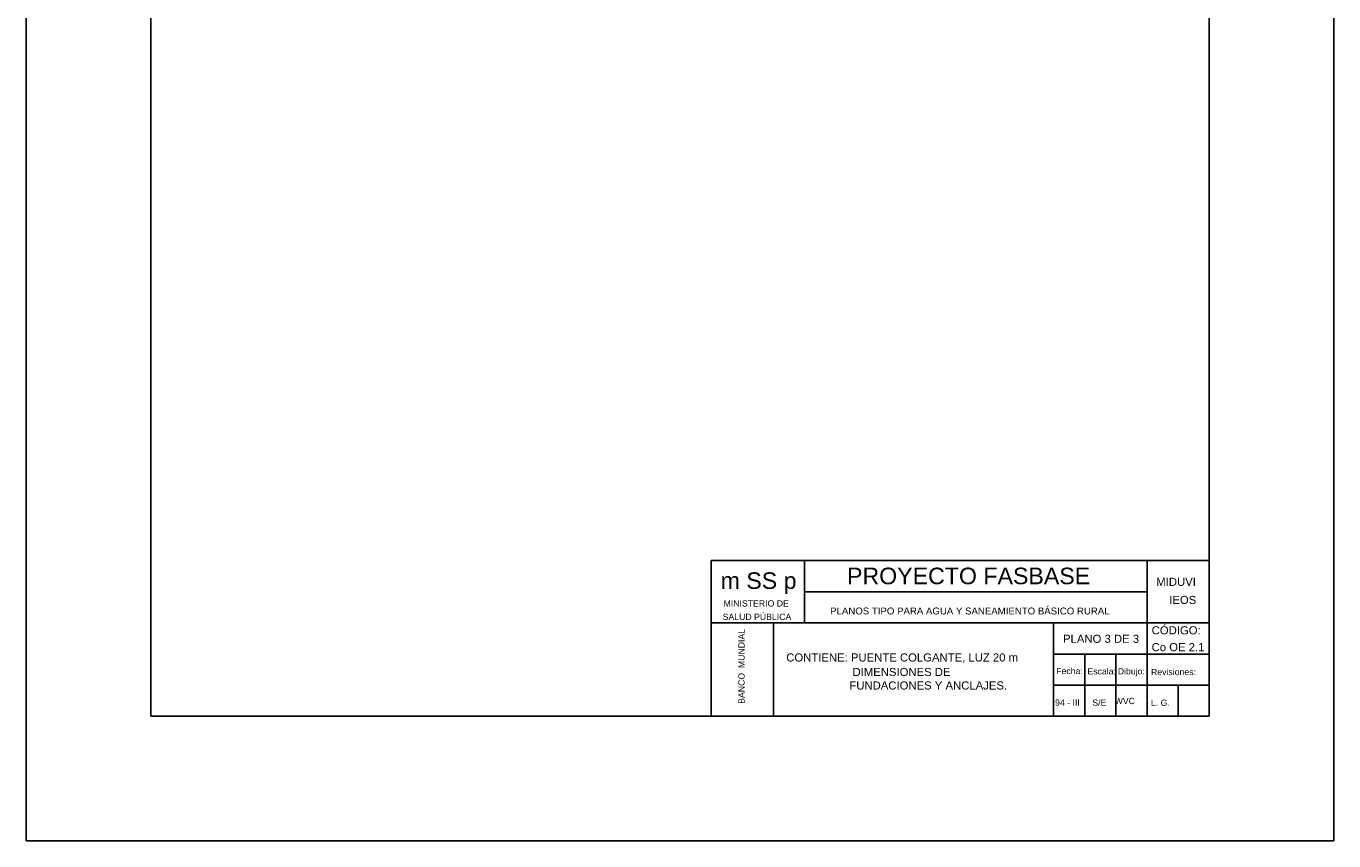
# Model space of a CAD drawing. Header units: metres. Extents: x 2644 to 4131, y 3282 to 4383.
# Tile 24 of 53: x 2957 to 2978, y 4353 to 4366. Entities that reach past the tile are written whole.
import ezdxf
from ezdxf.enums import TextEntityAlignment as Align

# ---------------------------------------------------------------- set-up
doc = ezdxf.new("R2010")
doc.units = ezdxf.units.M
doc.layers.add('Dibujo', color=7, linetype='Continuous')
doc.styles.add('Annotative', font='arial.ttf')
doc.styles.get("Standard").update_dxf_attribs({"font": 'arial.ttf'})

msp = doc.modelspace()

# ---------------------------------------------------------------- linework, layer by layer
at = {"layer": 'Dibujo', "color": 0, "linetype": 'ByBlock'}
for p, q in [((2957.072, 4353.265), (2957.072, 4382.965)), ((2978.072, 4382.965), (2978.072, 4353.265)), ((2959.072, 4380.965), (2959.072, 4355.265)), ((2976.072, 4380.965), (2976.072, 4355.265)), ((2968.072, 4357.765), (2968.072, 4355.265)), ((2976.072, 4357.765), (2968.072, 4357.765)), ((2969.572, 4357.765), (2969.572, 4356.765)), ((2975.072, 4355.265), (2975.072, 4357.765)), ((2975.072, 4357.265), (2969.572, 4357.265)), ((2976.072, 4356.765), (2968.072, 4356.765)), ((2969.072, 4356.765), (2969.072, 4355.265)), ((2969.072, 4355.265), (2969.072, 4356.765)), ((2973.572, 4355.265), (2973.572, 4356.765)), ((2976.072, 4356.265), (2973.572, 4356.265)), ((2974.072, 4355.265), (2974.072, 4356.265)), ((2974.572, 4355.265), (2974.572, 4356.265)), ((2976.072, 4355.765), (2973.572, 4355.765)), ((2975.572, 4355.265), (2975.572, 4355.765)), ((2976.072, 4355.265), (2959.072, 4355.265)), ((2978.072, 4353.265), (2957.072, 4353.265))]:
    msp.add_line(p, q, dxfattribs=at)

# ---------------------------------------------------------------- texts
for s, height, p in [('m SS p', 0.2662, (2968.224, 4357.311)), ('PROYECTO FASBASE', 0.26624, (2970.254, 4357.386)), ('PLANOS TIPO PARA AGUA Y SANEAMIENTO BÁSICO RURAL', 0.11076, (2969.983, 4356.901))]:
    msp.add_text(s, height=height, dxfattribs=at).set_placement(p)
at = {"layer": 'Dibujo', "color": 0, "linetype": 'ByBlock', "style": 'Annotative'}
for s, p in [('MIDUVI', (2975.221, 4357.36)), ('IEOS', (2975.429, 4357.069)), ('CÓDIGO:', (2975.147, 4356.581)), ('PLANO 3 DE 3', (2973.723, 4356.445)), ('CONTIENE: PUENTE COLGANTE, LUZ 20 m', (2969.278, 4356.145)), ('Co OE 2.1', (2975.146, 4356.311))]:
    msp.add_text(s, height=0.13, dxfattribs=at).set_placement(p)
at = {"layer": 'Dibujo', "color": 0, "linetype": 'ByBlock'}
for s, p in [('MINISTERIO DE', (2968.796, 4357.028)), ('SALUD PÚBLICA', (2968.808, 4356.812)), ('Fecha:', (2973.827, 4355.943)), ('Escala:', (2974.344, 4355.938)), ('Dibujo:', (2974.82, 4355.938)), ('Revisiones:', (2975.497, 4355.927)), ('94 - III', (2973.794, 4355.436)), ('S/E', (2974.306, 4355.434)), ('WVC', (2974.715, 4355.461)), ('L. G. ', (2975.306, 4355.434))]:
    msp.add_text(s, height=0.1, dxfattribs=at).set_placement(p, align=Align.CENTER)
msp.add_text('BANCO  MUNDIAL', height=0.1, rotation=90, dxfattribs=at).set_placement((2968.609, 4356.067), align=Align.CENTER)
at = {"layer": 'Dibujo', "color": 0, "linetype": 'ByBlock', "insert": (2970.292, 4356.042), "char_height": 0.13, "width": 2.74501, "attachment_point": 1}
msp.add_mtext(' DIMENSIONES DE FUNDACIONES Y ANCLAJES.', dxfattribs=at)

doc.saveas('drawing.dxf')
